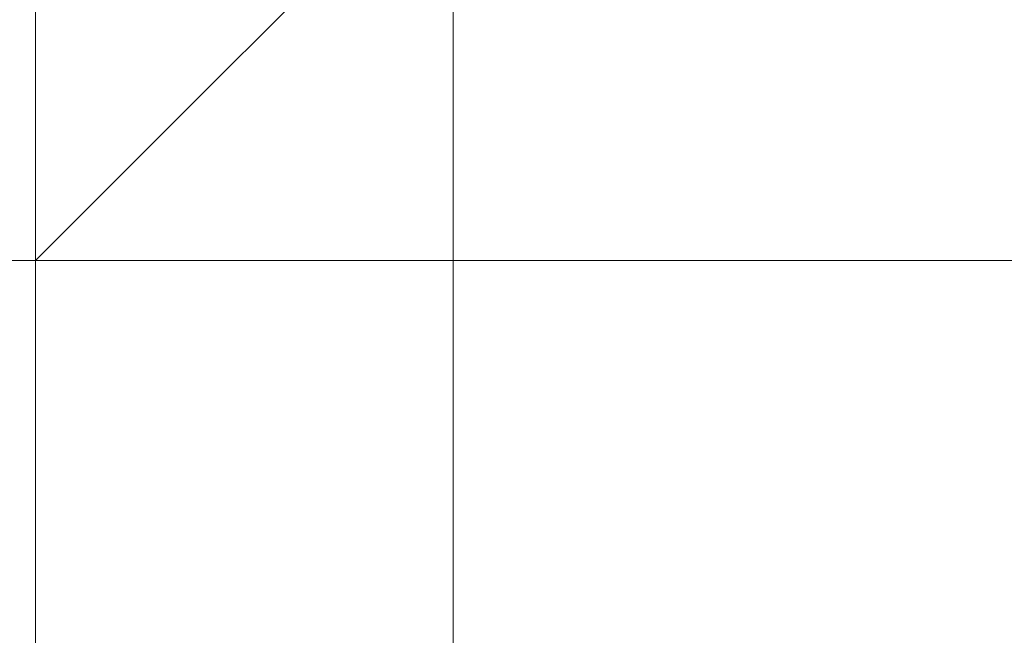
# Model space of a CAD drawing. Header units: inches. Extents: x -79624 to 52587, y -27526 to 10116.
# Tile 31 of 256: x 9780 to 9801, y -15390 to -15377. Entities that reach past the tile are written whole.
import ezdxf

# ---------------------------------------------------------------- set-up
doc = ezdxf.new("R2010")
doc.units = ezdxf.units.IN
doc.header["$MEASUREMENT"] = 0
doc.layers.add('- მექანიკური ნაწილი', color=7, linetype='Continuous', lineweight=18)
doc.layers.add('Dimensioning - General', color=7, linetype='Continuous')
doc.styles.add('GENERATED_STYLE_1', font='txt')
doc.dimstyles.new('GENERATED_STYLE__1', dxfattribs={"dimtxt": 100, "dimasz": 76, "dimexe": 0.18, "dimexo": 0.0625, "dimgap": 0, "dimtad": 0, "dimdec": 0, "dimlfac": 0.1, "dimzin": 0, "dimdsep": 46, "dimtxsty": 'GENERATED_STYLE_1', "dimblk": 'ARROWHEAD_5', "dimblk1": 'ARROWHEAD_5', "dimblk2": 'ARROWHEAD_5', "dimcen": 0.09, "dimse1": 1, "dimse2": 1, "dimclrd": 7, "dimclre": 7, "dimclrt": 7, "dimadec": 0, "dimazin": 0, "dimtfac": 1, "dimtdec": 4, "dimtmove": 0, "dimatfit": 3, "dimfxl": 1, "dimtolj": 1, "dimtzin": 0, "dimarcsym": 0})
doc.dimstyles.new('GENERATED_STYLE__2', dxfattribs={"dimtxt": 100, "dimasz": 76, "dimexe": 0.18, "dimexo": 0.0625, "dimgap": 0, "dimtad": 0, "dimtih": 1, "dimtoh": 1, "dimdec": 0, "dimlfac": 0.1, "dimzin": 0, "dimdsep": 46, "dimtxsty": 'GENERATED_STYLE_1', "dimblk": 'ARROWHEAD_5', "dimblk1": 'ARROWHEAD_5', "dimblk2": 'ARROWHEAD_5', "dimcen": 0.09, "dimse1": 1, "dimse2": 1, "dimclrd": 7, "dimclre": 7, "dimclrt": 7, "dimadec": 0, "dimazin": 0, "dimtfac": 1, "dimtdec": 4, "dimtmove": 0, "dimatfit": 3, "dimfxl": 1, "dimtolj": 1, "dimtzin": 0, "dimarcsym": 0})

# ---------------------------------------------------------------- blocks, each defined once
blk = doc.blocks.new('ARROWHEAD_5')
at = {"linetype": 'Continuous', "lineweight": 0}
blk.add_hatch(color=0, dxfattribs=at).paths.add_polyline_path([(-1, 0.2679), (0, 0), (-1, -0.2679)])
at = {"color": 0, "linetype": 'Continuous', "lineweight": 0}
blk.add_line((0, 0), (-1, 0), dxfattribs=at)
blk = doc.blocks.new('*D249')
at = {"layer": 'Defpoints', "color": 0, "linetype": 'Continuous', "transparency": 16777216}
for p in [(358.556, 209.203), (25258.556, 209.203), (1258.556, -26125.722)]:
    blk.add_point(p, dxfattribs=at)
at = {"layer": 'Dimensioning - General', "color": 7, "linetype": 'Continuous', "lineweight": -2, "transparency": 16777216}
for p, q in [((358.556, 133.203), (358.556, -12795.724)), ((358.556, -26049.722), (358.556, -13148.104))]:
    blk.add_line(p, q, dxfattribs=at)
at = {"layer": 'Dimensioning - General', "color": 7, "linetype": 'Continuous', "lineweight": -2, "transparency": 16777216, "xscale": 76.00000000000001, "yscale": 76.00000000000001, "zscale": 76.00000000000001}
for p, rotation in [((358.556, 209.203), 90), ((358.556, -26125.722), 270)]:
    blk.add_blockref('ARROWHEAD_5', p, dxfattribs=dict(at, rotation=rotation))
at = {"layer": 'Dimensioning - General', "color": 7, "linetype": 'Continuous', "lineweight": 13, "transparency": 16777216, "insert": (358.556, -12971.914), "char_height": 100, "attachment_point": 5, "rotation": 90, "style": 'GENERATED_STYLE_1'}
blk.add_mtext('\\A1;2633', dxfattribs=at)
blk = doc.blocks.new('*D264')
at = {"layer": 'Defpoints', "color": 0, "linetype": 'Continuous', "transparency": 16777216}
for p in [(7428.968, -14429.123), (51186.628, -26125.722), (51186.628, -26425.722)]:
    blk.add_point(p, dxfattribs=at)
at = {"layer": 'Dimensioning - General', "color": 7, "linetype": 'Continuous', "lineweight": -2, "transparency": 16777216}
for p, q in [((7504.968, -26425.722), (29120.843, -26425.722)), ((51110.628, -26425.722), (29468.462, -26425.722))]:
    blk.add_line(p, q, dxfattribs=at)
at = {"layer": 'Dimensioning - General', "color": 7, "linetype": 'Continuous', "lineweight": -2, "transparency": 16777216, "xscale": 76.00000000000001, "yscale": 76.00000000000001, "zscale": 76.00000000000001, "rotation": 180}
blk.add_blockref('ARROWHEAD_5', (7428.968, -26425.722), dxfattribs=at)
at = {"layer": 'Dimensioning - General', "color": 7, "linetype": 'Continuous', "lineweight": -2, "transparency": 16777216, "xscale": 76.00000000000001, "yscale": 76.00000000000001, "zscale": 76.00000000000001}
blk.add_blockref('ARROWHEAD_5', (51186.628, -26425.722), dxfattribs=at)
at = {"layer": 'Dimensioning - General', "color": 7, "linetype": 'Continuous', "lineweight": 13, "transparency": 16777216, "insert": (29294.653, -26425.722), "char_height": 100, "attachment_point": 5, "style": 'GENERATED_STYLE_1'}
blk.add_mtext('\\A1;4376', dxfattribs=at)
blk = doc.blocks.new('*D276')
at = {"layer": 'Defpoints', "color": 0, "linetype": 'Continuous', "transparency": 16777216}
for p in [(7428.968, -14429.123), (51786.628, -14429.123), (4328.728, -18360.584)]:
    blk.add_point(p, dxfattribs=at)
at = {"layer": 'Dimensioning - General', "color": 7, "linetype": 'Continuous', "lineweight": -2, "transparency": 16777216}
for p, q in [((51786.628, -14505.123), (51786.628, -16274.383)), ((51786.628, -18284.584), (51786.628, -16531.526))]:
    blk.add_line(p, q, dxfattribs=at)
at = {"layer": 'Dimensioning - General', "color": 7, "linetype": 'Continuous', "lineweight": -2, "transparency": 16777216, "xscale": 76.00000000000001, "yscale": 76.00000000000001, "zscale": 76.00000000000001}
for p, rotation in [((51786.628, -14429.123), 90), ((51786.628, -18360.584), 270)]:
    blk.add_blockref('ARROWHEAD_5', p, dxfattribs=dict(at, rotation=rotation))
at = {"layer": 'Dimensioning - General', "color": 7, "linetype": 'Continuous', "lineweight": 13, "transparency": 16777216, "insert": (51786.628, -16402.954), "char_height": 100, "attachment_point": 5, "rotation": 90, "style": 'GENERATED_STYLE_1'}
blk.add_mtext('\\A1;393', dxfattribs=at)

msp = doc.modelspace()

# ---------------------------------------------------------------- linework, layer by layer
at = {"layer": '- მექანიკური ნაწილი', "color": 7, "lineweight": 0}
msp.add_lwpolyline([(9842.73853, -15408.92462), (9842.73853, -14977.78728), (9779.86434, -14968.80526), (9779.86434, -15417.90665)], close=True, dxfattribs=at)
for points in [[(9779.86434, -14968.80526), (9779.86434, -15417.90665)], [(10282.8579, -15399.94259), (9779.86434, -15399.94259), (9779.86434, -15381.97854), (9636.15189, -15381.97854), (9636.15189, -15337.0684), (9636.15189, -15381.97854), (9636.15189, -15337.0684), (9636.15189, -15381.97854), (9636.15189, -15355.03245), (9600.22378, -15355.03245), (9600.22378, -15319.10434), (9636.15189, -15319.10434), (9636.15189, -15355.03245), (9600.22378, -15355.03245), (9636.15189, -15355.03245), (9636.15189, -15319.10434), (9636.15189, -15355.03245), (9636.15189, -15319.10434), (9779.86434, -15319.10434), (9779.86434, -15355.03245), (9636.15189, -15355.03245), (9636.15189, -15319.10434), (9779.86434, -15319.10434), (9779.86434, -15274.1942)], [(9636.15189, -15274.1942), (9636.15189, -15319.10434), (9600.22378, -15319.10434), (9600.22378, -15355.03245), (9600.22378, -15381.97854), (9636.15189, -15381.97854), (9600.22378, -15381.97854), (9600.22378, -15399.94259), (9636.15189, -15399.94259), (9636.15189, -15381.97854), (9779.86434, -15381.97854), (9779.86434, -15399.94259), (9636.15189, -15399.94259), (9779.86434, -15399.94259), (9779.86434, -15408.92462), (9779.86434, -15417.90665), (9779.86434, -15408.92462), (9779.86434, -15399.94259), (9779.86434, -15408.92462), (9779.86434, -15417.90665), (9779.86434, -15408.92462), (9779.86434, -15399.94259), (9779.86434, -15408.92462), (10282.8579, -15408.92462)], [(9636.15189, -15274.1942), (9636.15189, -15319.10434), (9636.15189, -15274.1942), (9636.15189, -15319.10434), (9779.86434, -15319.10434), (9779.86434, -15355.03245), (9636.15189, -15355.03245), (9636.15189, -15381.97854), (9779.86434, -15381.97854), (9779.86434, -15337.0684), (9779.86434, -15381.97854), (9779.86434, -15337.0684), (9779.86434, -15381.97854), (10282.8579, -15381.97854)], [(9788.84636, -15274.1942), (9788.84636, -15310.12231), (9788.84636, -15346.05043), (9788.84636, -15408.92462), (9788.84636, -15346.05043), (9779.86434, -15346.05043), (9779.86434, -15408.92462), (9636.15189, -15408.92462)], [(9779.86434, -15274.1942), (9779.86434, -15310.12231), (9779.86434, -15346.05043), (9779.86434, -15408.92462), (9779.86434, -15417.90665), (10282.8579, -15417.90665)], [(9779.86434, -15337.0684), (9779.86434, -15381.97854), (9779.86434, -15337.0684)], [(9779.86434, -15381.97854), (9779.86434, -15337.0684), (9779.86434, -15381.97854)], [(9779.86434, -15337.0684), (9779.86434, -15381.97854)], [(9779.86434, -15381.97854), (9779.86434, -15337.0684)], [(9779.86434, -15453.83476), (9779.86434, -15435.8707), (9779.86434, -15417.90665), (9779.86434, -15381.97854), (9779.86434, -15355.03245), (9779.86434, -15381.97854), (9636.15189, -15381.97854)], [(9636.15189, -15355.03245), (9779.86434, -15355.03245), (9779.86434, -15381.97854), (9779.86434, -15399.94259), (9779.86434, -15408.92462), (9779.86434, -15399.94259), (9779.86434, -15381.97854), (9779.86434, -15355.03245), (10282.8579, -15355.03245)], [(9779.86434, -15355.03245), (9779.86434, -15381.97854), (9779.86434, -15408.92462), (9779.86434, -15435.8707), (9779.86434, -15453.83476), (9779.86434, -15435.8707), (9779.86434, -15408.92462), (9779.86434, -15381.97854), (9779.86434, -15355.03245), (9779.86434, -15381.97854), (9779.86434, -15417.90665), (9779.86434, -15435.8707), (9779.86434, -15453.83476)], [(9779.86434, -15453.83476), (9779.86434, -15435.8707), (9779.86434, -15417.90665), (9779.86434, -15381.97854), (9779.86434, -15355.03245), (9779.86434, -15381.97854), (9779.86434, -15417.90665), (9779.86434, -15435.8707), (9779.86434, -15453.83476)], [(9779.86434, -15355.03245), (9779.86434, -15381.97854), (10282.8579, -15381.97854)], [(9636.15189, -15399.94259), (9779.86434, -15399.94259), (9779.86434, -15381.97854), (9779.86434, -15399.94259), (9779.86434, -15381.97854), (9779.86434, -15399.94259), (9779.86434, -15381.97854), (10282.8579, -15381.97854)], [(9779.86434, -15381.97854), (9779.86434, -15381.97854)], [(9779.86434, -15381.97854), (9779.86434, -15417.90665), (9779.86434, -15381.97854)], [(9779.86434, -15417.90665), (9779.86434, -15381.97854), (9779.86434, -15417.90665)], [(9779.86434, -15381.97854), (9779.86434, -15381.97854)], [(10282.8579, -15399.94259), (9779.86434, -15399.94259), (9779.86434, -15381.97854), (10282.8579, -15381.97854)]]:
    msp.add_lwpolyline(points, dxfattribs=at)
at = {"layer": '- მექანიკური ნაწილი', "lineweight": 0}
for points in [[(9779.86434, -15372.99651), (9779.86434, -15381.97854), (9779.86434, -15372.99651)], [(9779.86434, -15381.97854), (9779.86434, -15372.99651), (9779.86434, -15381.97854)], [(9779.86434, -15381.97854), (9779.86434, -15372.99651), (9779.86434, -15381.97854)], [(9779.86434, -15381.97854), (9779.86434, -15372.99651), (9779.86434, -15381.97854)], [(9779.86434, -15381.97854), (9779.86434, -15372.99651), (9779.86434, -15381.97854)], [(9779.86434, -15381.97854), (9788.84636, -15372.99651), (9779.86434, -15381.97854)], [(9779.86434, -15381.97854), (9788.84636, -15372.99651), (9779.86434, -15381.97854)], [(9779.86434, -15381.97854), (9788.84636, -15372.99651), (9779.86434, -15381.97854)], [(9779.86434, -15381.97854), (9788.84636, -15372.99651), (9779.86434, -15381.97854)], [(9779.86434, -15381.97854), (9788.84636, -15372.99651), (9779.86434, -15381.97854)], [(9779.86434, -15381.97854), (9788.84636, -15372.99651), (9779.86434, -15381.97854)], [(9779.86434, -15381.97854), (9788.84636, -15372.99651), (9779.86434, -15381.97854)], [(9779.86434, -15381.97854), (9788.84636, -15372.99651), (9779.86434, -15381.97854)], [(9779.86434, -15381.97854), (9779.86434, -15372.99651), (9779.86434, -15381.97854)], [(9779.86434, -15381.97854), (9779.86434, -15372.99651), (9779.86434, -15381.97854)], [(9779.86434, -15381.97854), (9779.86434, -15372.99651), (9779.86434, -15381.97854)], [(9779.86434, -15381.97854), (9779.86434, -15372.99651), (9779.86434, -15381.97854)], [(9779.86434, -15381.97854), (9779.86434, -15372.99651), (9779.86434, -15381.97854)], [(9779.86434, -15381.97854), (9779.86434, -15372.99651), (9779.86434, -15381.97854)], [(9779.86434, -15381.97854), (9779.86434, -15372.99651), (9779.86434, -15381.97854)], [(9788.84636, -15372.99651), (9779.86434, -15381.97854), (9779.86434, -15372.99651), (9779.86434, -15381.97854), (9779.86434, -15372.99651), (9779.86434, -15381.97854), (9779.86434, -15372.99651)], [(9779.86434, -15372.99651), (9779.86434, -15381.97854), (9788.84636, -15372.99651), (9779.86434, -15381.97854), (9779.86434, -15372.99651)], [(9788.84636, -15372.99651), (9779.86434, -15381.97854), (9779.86434, -15372.99651), (9779.86434, -15381.97854), (9788.84636, -15372.99651)], [(9779.86434, -15381.97854), (9779.86434, -15372.99651), (9779.86434, -15381.97854)], [(9779.86434, -15381.97854), (9779.86434, -15372.99651), (9779.86434, -15381.97854)], [(9779.86434, -15381.97854), (9779.86434, -15372.99651), (9779.86434, -15381.97854)], [(9779.86434, -15381.97854), (9779.86434, -15372.99651), (9779.86434, -15381.97854)], [(9779.86434, -15381.97854), (9779.86434, -15372.99651)], [(9779.86434, -15381.97854), (9788.84636, -15372.99651), (9779.86434, -15381.97854)], [(9779.86434, -15381.97854), (9788.84636, -15372.99651), (9779.86434, -15381.97854)], [(9779.86434, -15381.97854), (9788.84636, -15372.99651), (9779.86434, -15381.97854)], [(9779.86434, -15381.97854), (9788.84636, -15372.99651), (9779.86434, -15381.97854)], [(9779.86434, -15381.97854), (9788.84636, -15372.99651), (9779.86434, -15381.97854)], [(9779.86434, -15381.97854), (9788.84636, -15372.99651), (9779.86434, -15381.97854)], [(9779.86434, -15381.97854), (9788.84636, -15372.99651), (9779.86434, -15381.97854)], [(9779.86434, -15381.97854), (9788.84636, -15372.99651), (9779.86434, -15381.97854)], [(9779.86434, -15381.97854), (9779.86434, -15372.99651), (9779.86434, -15381.97854)], [(9779.86434, -15381.97854), (9779.86434, -15372.99651), (9779.86434, -15381.97854)], [(9779.86434, -15381.97854), (9779.86434, -15372.99651), (9779.86434, -15381.97854)], [(9779.86434, -15381.97854), (9779.86434, -15372.99651), (9779.86434, -15381.97854)], [(9779.86434, -15381.97854), (9779.86434, -15372.99651), (9779.86434, -15381.97854)], [(9779.86434, -15381.97854), (9779.86434, -15372.99651), (9779.86434, -15381.97854)], [(9779.86434, -15381.97854), (9779.86434, -15372.99651), (9779.86434, -15381.97854)], [(9779.86434, -15381.97854), (9779.86434, -15372.99651), (9779.86434, -15381.97854)], [(9779.86434, -15381.97854), (9779.86434, -15372.99651), (9779.86434, -15381.97854)], [(9779.86434, -15381.97854), (9779.86434, -15372.99651), (9779.86434, -15381.97854)], [(9779.86434, -15381.97854), (9779.86434, -15372.99651), (9779.86434, -15381.97854)], [(9788.84636, -15372.99651), (9779.86434, -15381.97854)], [(9779.86434, -15381.97854), (9788.84636, -15372.99651), (9779.86434, -15381.97854)], [(9779.86434, -15381.97854), (9788.84636, -15372.99651), (9779.86434, -15381.97854)], [(9779.86434, -15381.97854), (9788.84636, -15372.99651), (9779.86434, -15381.97854)], [(9779.86434, -15381.97854), (9788.84636, -15372.99651), (9779.86434, -15381.97854)], [(9779.86434, -15381.97854), (9788.84636, -15372.99651), (9779.86434, -15381.97854)], [(9779.86434, -15381.97854), (9788.84636, -15372.99651), (9779.86434, -15381.97854)], [(9779.86434, -15381.97854), (9788.84636, -15372.99651), (9779.86434, -15381.97854)], [(9779.86434, -15381.97854), (9788.84636, -15372.99651), (9779.86434, -15381.97854)], [(9779.86434, -15381.97854), (9779.86434, -15372.99651), (9779.86434, -15381.97854)], [(9779.86434, -15381.97854), (9779.86434, -15372.99651), (9779.86434, -15381.97854)], [(9779.86434, -15381.97854), (9779.86434, -15372.99651), (9779.86434, -15381.97854)], [(9779.86434, -15381.97854), (9779.86434, -15372.99651), (9779.86434, -15381.97854)], [(9779.86434, -15381.97854), (9779.86434, -15372.99651), (9779.86434, -15381.97854)], [(9779.86434, -15381.97854), (9779.86434, -15372.99651), (9779.86434, -15381.97854)], [(9779.86434, -15381.97854), (9779.86434, -15372.99651), (9779.86434, -15381.97854)], [(9779.86434, -15372.99651), (9779.86434, -15381.97854), (9779.86434, -15372.99651)], [(9779.86434, -15372.99651), (9779.86434, -15381.97854)], [(9788.84636, -15381.97854), (9788.84636, -15372.99651), (9788.84636, -15381.97854)], [(9788.84636, -15381.97854), (9788.84636, -15372.99651), (9788.84636, -15381.97854)], [(9788.84636, -15381.97854), (9788.84636, -15372.99651), (9788.84636, -15381.97854)], [(9788.84636, -15381.97854), (9788.84636, -15372.99651), (9788.84636, -15381.97854)], [(9788.84636, -15381.97854), (9788.84636, -15372.99651), (9788.84636, -15381.97854)], [(9788.84636, -15381.97854), (9788.84636, -15372.99651), (9788.84636, -15381.97854)], [(9788.84636, -15381.97854), (9788.84636, -15372.99651), (9788.84636, -15381.97854)], [(9788.84636, -15381.97854), (9788.84636, -15372.99651), (9788.84636, -15381.97854)], [(9788.84636, -15381.97854), (9788.84636, -15372.99651), (9788.84636, -15381.97854)], [(9788.84636, -15381.97854), (9788.84636, -15372.99651), (9788.84636, -15381.97854)], [(9788.84636, -15381.97854), (9788.84636, -15372.99651), (9788.84636, -15381.97854)], [(9788.84636, -15381.97854), (9788.84636, -15372.99651), (9788.84636, -15381.97854)], [(9788.84636, -15381.97854), (9788.84636, -15372.99651), (9788.84636, -15381.97854)], [(9788.84636, -15381.97854), (9788.84636, -15372.99651), (9788.84636, -15381.97854)], [(9788.84636, -15381.97854), (9788.84636, -15372.99651), (9788.84636, -15381.97854)], [(9788.84636, -15381.97854), (9788.84636, -15372.99651), (9788.84636, -15381.97854)], [(9788.84636, -15381.97854), (9788.84636, -15372.99651), (9788.84636, -15381.97854)], [(9788.84636, -15381.97854), (9788.84636, -15372.99651), (9788.84636, -15381.97854)], [(9788.84636, -15381.97854), (9788.84636, -15372.99651), (9788.84636, -15381.97854)], [(9788.84636, -15381.97854), (9788.84636, -15372.99651), (9788.84636, -15381.97854)], [(9788.84636, -15381.97854), (9788.84636, -15372.99651), (9788.84636, -15381.97854)], [(9788.84636, -15381.97854), (9788.84636, -15372.99651), (9788.84636, -15381.97854)], [(9788.84636, -15381.97854), (9788.84636, -15372.99651), (9788.84636, -15381.97854)], [(9788.84636, -15381.97854), (9788.84636, -15372.99651), (9788.84636, -15381.97854)], [(9788.84636, -15381.97854), (9788.84636, -15372.99651), (9788.84636, -15381.97854)], [(9788.84636, -15381.97854), (9788.84636, -15372.99651), (9788.84636, -15381.97854)], [(9788.84636, -15381.97854), (9788.84636, -15372.99651), (9788.84636, -15381.97854)], [(9770.88231, -15381.97854), (9779.86434, -15381.97854), (9779.86434, -15390.96057), (9779.86434, -15381.97854), (9770.88231, -15381.97854)], [(9779.86434, -15381.97854), (9779.86434, -15381.97854)], [(9779.86434, -15381.97854), (9779.86434, -15390.96057), (9779.86434, -15381.97854)], [(9779.86434, -15381.97854), (9779.86434, -15381.97854)], [(9788.84636, -15381.97854), (9779.86434, -15381.97854), (9788.84636, -15381.97854)], [(9779.86434, -15381.97854), (9788.84636, -15381.97854), (9779.86434, -15381.97854)], [(9779.86434, -15381.97854), (9788.84636, -15381.97854), (9779.86434, -15381.97854)], [(9779.86434, -15381.97854), (9788.84636, -15381.97854), (9779.86434, -15381.97854)], [(9779.86434, -15381.97854), (9788.84636, -15381.97854), (9779.86434, -15381.97854)], [(9779.86434, -15381.97854), (9788.84636, -15381.97854), (9779.86434, -15381.97854)], [(9779.86434, -15381.97854), (9788.84636, -15381.97854), (9779.86434, -15381.97854)], [(9779.86434, -15381.97854), (9788.84636, -15381.97854), (9779.86434, -15381.97854)], [(9779.86434, -15381.97854), (9788.84636, -15381.97854), (9779.86434, -15381.97854)], [(9779.86434, -15381.97854), (9788.84636, -15381.97854), (9779.86434, -15381.97854)], [(9788.84636, -15381.97854), (9779.86434, -15381.97854), (9788.84636, -15381.97854)], [(9779.86434, -15381.97854), (9779.86434, -15381.97854)], [(9779.86434, -15390.96057), (9779.86434, -15381.97854), (9779.86434, -15390.96057)], [(9779.86434, -15381.97854), (9779.86434, -15381.97854)], [(9779.86434, -15390.96057), (9779.86434, -15381.97854), (9779.86434, -15390.96057)], [(9779.86434, -15381.97854), (9779.86434, -15381.97854)], [(9779.86434, -15390.96057), (9779.86434, -15381.97854), (9779.86434, -15390.96057)], [(9779.86434, -15381.97854), (9779.86434, -15381.97854)], [(9779.86434, -15390.96057), (9779.86434, -15381.97854), (9779.86434, -15390.96057)], [(9779.86434, -15381.97854), (9779.86434, -15381.97854)], [(9779.86434, -15390.96057), (9779.86434, -15381.97854), (9779.86434, -15390.96057)], [(9779.86434, -15381.97854), (9779.86434, -15381.97854)], [(9779.86434, -15390.96057), (9779.86434, -15381.97854), (9779.86434, -15390.96057)], [(9779.86434, -15381.97854), (9779.86434, -15381.97854)], [(9779.86434, -15390.96057), (9779.86434, -15381.97854), (9779.86434, -15390.96057)], [(9779.86434, -15381.97854), (9779.86434, -15381.97854)], [(9779.86434, -15390.96057), (9779.86434, -15381.97854), (9779.86434, -15390.96057)], [(9779.86434, -15381.97854), (9779.86434, -15381.97854)], [(9779.86434, -15390.96057), (9779.86434, -15381.97854), (9779.86434, -15390.96057)], [(9779.86434, -15381.97854), (9779.86434, -15381.97854)], [(9779.86434, -15390.96057), (9779.86434, -15381.97854), (9779.86434, -15390.96057)], [(9779.86434, -15381.97854), (9779.86434, -15381.97854)], [(9779.86434, -15390.96057), (9779.86434, -15381.97854), (9779.86434, -15390.96057)], [(9779.86434, -15381.97854), (9779.86434, -15381.97854)], [(9779.86434, -15390.96057), (9779.86434, -15381.97854), (9779.86434, -15390.96057)], [(9779.86434, -15381.97854), (9779.86434, -15381.97854)], [(9779.86434, -15390.96057), (9779.86434, -15381.97854), (9779.86434, -15390.96057)], [(9779.86434, -15381.97854), (9779.86434, -15381.97854)], [(9779.86434, -15390.96057), (9779.86434, -15381.97854), (9779.86434, -15390.96057)], [(9779.86434, -15381.97854), (9779.86434, -15381.97854)], [(9779.86434, -15390.96057), (9779.86434, -15381.97854), (9779.86434, -15390.96057)], [(9779.86434, -15381.97854), (9779.86434, -15381.97854)], [(9779.86434, -15390.96057), (9779.86434, -15381.97854), (9779.86434, -15390.96057)], [(9779.86434, -15381.97854), (9779.86434, -15381.97854)], [(9779.86434, -15390.96057), (9779.86434, -15381.97854), (9779.86434, -15390.96057)], [(9779.86434, -15381.97854), (9779.86434, -15381.97854)], [(9779.86434, -15390.96057), (9779.86434, -15381.97854), (9779.86434, -15390.96057)], [(9779.86434, -15381.97854), (9779.86434, -15381.97854)], [(9779.86434, -15390.96057), (9779.86434, -15381.97854), (9779.86434, -15390.96057)], [(9779.86434, -15381.97854), (9779.86434, -15381.97854)], [(9779.86434, -15390.96057), (9779.86434, -15381.97854), (9779.86434, -15390.96057)], [(9779.86434, -15381.97854), (9779.86434, -15381.97854)], [(9779.86434, -15390.96057), (9779.86434, -15381.97854), (9779.86434, -15390.96057)], [(9779.86434, -15381.97854), (9779.86434, -15381.97854)], [(9779.86434, -15390.96057), (9779.86434, -15381.97854), (9779.86434, -15390.96057)], [(9779.86434, -15381.97854), (9779.86434, -15381.97854)], [(9779.86434, -15390.96057), (9779.86434, -15381.97854), (9779.86434, -15390.96057)], [(9779.86434, -15381.97854), (9779.86434, -15381.97854)], [(9779.86434, -15390.96057), (9779.86434, -15381.97854), (9779.86434, -15390.96057)], [(9779.86434, -15381.97854), (9779.86434, -15381.97854)], [(9779.86434, -15390.96057), (9779.86434, -15381.97854), (9779.86434, -15390.96057)], [(9779.86434, -15381.97854), (9779.86434, -15381.97854)], [(9779.86434, -15390.96057), (9779.86434, -15381.97854), (9779.86434, -15390.96057)], [(9779.86434, -15381.97854), (9779.86434, -15381.97854)], [(9779.86434, -15390.96057), (9779.86434, -15381.97854), (9779.86434, -15390.96057)], [(9779.86434, -15381.97854), (9779.86434, -15381.97854)], [(9779.86434, -15390.96057), (9779.86434, -15381.97854), (9779.86434, -15390.96057)], [(9779.86434, -15381.97854), (9779.86434, -15381.97854)], [(9779.86434, -15390.96057), (9779.86434, -15381.97854), (9779.86434, -15390.96057)], [(9779.86434, -15381.97854), (9779.86434, -15381.97854)], [(9779.86434, -15390.96057), (9779.86434, -15381.97854), (9779.86434, -15390.96057)], [(9779.86434, -15381.97854), (9779.86434, -15381.97854)], [(9779.86434, -15390.96057), (9779.86434, -15381.97854), (9779.86434, -15390.96057)], [(9779.86434, -15381.97854), (9779.86434, -15381.97854)], [(9779.86434, -15390.96057), (9779.86434, -15381.97854), (9779.86434, -15390.96057)], [(9779.86434, -15381.97854), (9779.86434, -15381.97854)], [(9788.84636, -15381.97854), (9779.86434, -15381.97854), (9788.84636, -15381.97854)], [(9779.86434, -15381.97854), (9788.84636, -15381.97854), (9779.86434, -15381.97854)], [(9779.86434, -15381.97854), (9788.84636, -15381.97854), (9779.86434, -15381.97854)], [(9779.86434, -15381.97854), (9788.84636, -15381.97854), (9779.86434, -15381.97854)], [(9779.86434, -15381.97854), (9788.84636, -15381.97854), (9779.86434, -15381.97854)], [(9779.86434, -15381.97854), (9788.84636, -15381.97854), (9779.86434, -15381.97854)], [(9779.86434, -15381.97854), (9788.84636, -15381.97854), (9779.86434, -15381.97854)], [(9779.86434, -15381.97854), (9788.84636, -15381.97854), (9779.86434, -15381.97854)], [(9779.86434, -15381.97854), (9788.84636, -15381.97854), (9779.86434, -15381.97854)], [(9779.86434, -15381.97854), (9788.84636, -15381.97854), (9779.86434, -15381.97854)], [(9788.84636, -15381.97854), (9779.86434, -15381.97854), (9788.84636, -15381.97854)], [(9779.86434, -15381.97854), (9779.86434, -15381.97854)], [(9779.86434, -15390.96057), (9779.86434, -15381.97854), (9779.86434, -15390.96057)], [(9779.86434, -15381.97854), (9779.86434, -15381.97854)], [(9779.86434, -15390.96057), (9779.86434, -15381.97854), (9779.86434, -15390.96057)], [(9779.86434, -15381.97854), (9779.86434, -15381.97854)], [(9779.86434, -15390.96057), (9779.86434, -15381.97854), (9779.86434, -15390.96057)], [(9779.86434, -15381.97854), (9779.86434, -15381.97854)], [(9779.86434, -15390.96057), (9779.86434, -15381.97854), (9779.86434, -15390.96057)], [(9779.86434, -15381.97854), (9779.86434, -15381.97854)], [(9779.86434, -15390.96057), (9779.86434, -15381.97854), (9779.86434, -15390.96057)], [(9779.86434, -15381.97854), (9779.86434, -15381.97854)], [(9779.86434, -15390.96057), (9779.86434, -15381.97854), (9779.86434, -15390.96057)], [(9779.86434, -15381.97854), (9779.86434, -15381.97854)], [(9779.86434, -15390.96057), (9779.86434, -15381.97854), (9779.86434, -15390.96057)], [(9779.86434, -15381.97854), (9779.86434, -15381.97854)], [(9779.86434, -15390.96057), (9779.86434, -15381.97854), (9779.86434, -15390.96057)], [(9779.86434, -15381.97854), (9779.86434, -15381.97854)], [(9779.86434, -15390.96057), (9779.86434, -15381.97854), (9779.86434, -15390.96057)], [(9779.86434, -15381.97854), (9779.86434, -15381.97854)], [(9779.86434, -15390.96057), (9779.86434, -15381.97854), (9779.86434, -15390.96057)], [(9779.86434, -15381.97854), (9779.86434, -15381.97854)], [(9779.86434, -15390.96057), (9779.86434, -15381.97854), (9779.86434, -15390.96057)], [(9779.86434, -15381.97854), (9779.86434, -15381.97854)], [(9779.86434, -15390.96057), (9779.86434, -15381.97854), (9779.86434, -15390.96057)], [(9779.86434, -15381.97854), (9779.86434, -15381.97854)], [(9779.86434, -15390.96057), (9779.86434, -15381.97854), (9779.86434, -15390.96057)], [(9779.86434, -15381.97854), (9779.86434, -15381.97854)], [(9779.86434, -15390.96057), (9779.86434, -15381.97854), (9779.86434, -15390.96057)], [(9779.86434, -15381.97854), (9779.86434, -15381.97854)], [(9779.86434, -15390.96057), (9779.86434, -15381.97854), (9779.86434, -15390.96057)], [(9779.86434, -15381.97854), (9779.86434, -15381.97854)], [(9779.86434, -15390.96057), (9779.86434, -15381.97854), (9779.86434, -15390.96057)], [(9779.86434, -15381.97854), (9779.86434, -15381.97854)], [(9779.86434, -15390.96057), (9779.86434, -15381.97854), (9779.86434, -15390.96057)], [(9779.86434, -15381.97854), (9779.86434, -15381.97854)], [(9779.86434, -15390.96057), (9779.86434, -15381.97854), (9779.86434, -15390.96057)], [(9779.86434, -15381.97854), (9779.86434, -15381.97854)], [(9779.86434, -15390.96057), (9779.86434, -15381.97854), (9779.86434, -15390.96057)], [(9779.86434, -15381.97854), (9779.86434, -15381.97854)], [(9779.86434, -15390.96057), (9779.86434, -15381.97854), (9779.86434, -15390.96057)], [(9779.86434, -15381.97854), (9779.86434, -15381.97854)], [(9779.86434, -15390.96057), (9779.86434, -15381.97854), (9779.86434, -15390.96057)], [(9779.86434, -15381.97854), (9779.86434, -15381.97854)], [(9779.86434, -15390.96057), (9779.86434, -15381.97854), (9779.86434, -15390.96057)], [(9779.86434, -15381.97854), (9779.86434, -15381.97854)], [(9779.86434, -15390.96057), (9779.86434, -15381.97854), (9779.86434, -15390.96057)], [(9779.86434, -15381.97854), (9779.86434, -15381.97854)], [(9779.86434, -15390.96057), (9779.86434, -15381.97854), (9779.86434, -15390.96057)], [(9779.86434, -15381.97854), (9779.86434, -15381.97854)], [(9779.86434, -15390.96057), (9779.86434, -15381.97854), (9779.86434, -15390.96057)], [(9779.86434, -15381.97854), (9779.86434, -15381.97854)], [(9779.86434, -15390.96057), (9779.86434, -15381.97854), (9779.86434, -15390.96057)], [(9779.86434, -15381.97854), (9779.86434, -15381.97854)], [(9779.86434, -15390.96057), (9779.86434, -15381.97854), (9779.86434, -15390.96057)], [(9779.86434, -15381.97854), (9779.86434, -15381.97854)], [(9779.86434, -15390.96057), (9779.86434, -15381.97854), (9779.86434, -15390.96057)], [(9779.86434, -15381.97854), (9779.86434, -15381.97854)], [(9779.86434, -15390.96057), (9779.86434, -15381.97854), (9779.86434, -15390.96057)], [(9779.86434, -15381.97854), (9779.86434, -15381.97854)], [(9779.86434, -15390.96057), (9779.86434, -15381.97854), (9779.86434, -15390.96057)], [(9779.86434, -15381.97854), (9779.86434, -15381.97854)], [(9779.86434, -15390.96057), (9779.86434, -15381.97854), (9779.86434, -15390.96057)], [(9779.86434, -15381.97854), (9779.86434, -15381.97854)], [(9779.86434, -15390.96057), (9779.86434, -15381.97854), (9779.86434, -15390.96057)], [(9779.86434, -15381.97854), (9779.86434, -15381.97854)], [(9788.84636, -15381.97854), (9779.86434, -15381.97854), (9788.84636, -15381.97854)], [(9779.86434, -15381.97854), (9788.84636, -15381.97854), (9779.86434, -15381.97854)], [(9779.86434, -15381.97854), (9788.84636, -15381.97854), (9779.86434, -15381.97854)], [(9779.86434, -15381.97854), (9788.84636, -15381.97854), (9779.86434, -15381.97854)], [(9779.86434, -15381.97854), (9788.84636, -15381.97854), (9779.86434, -15381.97854)], [(9779.86434, -15381.97854), (9788.84636, -15381.97854), (9779.86434, -15381.97854)], [(9779.86434, -15381.97854), (9788.84636, -15381.97854), (9779.86434, -15381.97854)], [(9779.86434, -15381.97854), (9788.84636, -15381.97854), (9779.86434, -15381.97854)], [(9779.86434, -15381.97854), (9788.84636, -15381.97854), (9779.86434, -15381.97854)], [(9779.86434, -15381.97854), (9788.84636, -15381.97854), (9779.86434, -15381.97854)], [(9788.84636, -15381.97854), (9779.86434, -15381.97854), (9788.84636, -15381.97854)], [(9779.86434, -15381.97854), (9779.86434, -15381.97854)], [(9779.86434, -15390.96057), (9779.86434, -15381.97854), (9779.86434, -15390.96057)], [(9779.86434, -15381.97854), (9779.86434, -15381.97854)], [(9779.86434, -15390.96057), (9779.86434, -15381.97854), (9779.86434, -15390.96057)], [(9779.86434, -15381.97854), (9779.86434, -15381.97854)], [(9779.86434, -15390.96057), (9779.86434, -15381.97854), (9779.86434, -15390.96057)], [(9779.86434, -15381.97854), (9779.86434, -15381.97854)], [(9779.86434, -15390.96057), (9779.86434, -15381.97854), (9779.86434, -15390.96057)], [(9779.86434, -15381.97854), (9779.86434, -15381.97854)], [(9779.86434, -15390.96057), (9779.86434, -15381.97854), (9779.86434, -15390.96057)], [(9779.86434, -15381.97854), (9779.86434, -15381.97854)], [(9779.86434, -15390.96057), (9779.86434, -15381.97854), (9779.86434, -15390.96057)], [(9779.86434, -15381.97854), (9779.86434, -15381.97854)], [(9779.86434, -15390.96057), (9779.86434, -15381.97854), (9779.86434, -15390.96057)], [(9779.86434, -15381.97854), (9779.86434, -15381.97854)], [(9779.86434, -15390.96057), (9779.86434, -15381.97854), (9779.86434, -15390.96057)], [(9779.86434, -15381.97854), (9779.86434, -15381.97854)], [(9779.86434, -15390.96057), (9779.86434, -15381.97854), (9779.86434, -15390.96057)], [(9779.86434, -15381.97854), (9779.86434, -15381.97854)], [(9779.86434, -15390.96057), (9779.86434, -15381.97854), (9779.86434, -15390.96057)], [(9779.86434, -15381.97854), (9779.86434, -15381.97854)], [(9779.86434, -15390.96057), (9779.86434, -15381.97854), (9779.86434, -15390.96057)], [(9779.86434, -15381.97854), (9779.86434, -15381.97854)], [(9779.86434, -15390.96057), (9779.86434, -15381.97854), (9779.86434, -15390.96057)], [(9779.86434, -15381.97854), (9779.86434, -15381.97854)], [(9779.86434, -15390.96057), (9779.86434, -15381.97854), (9779.86434, -15390.96057)], [(9779.86434, -15381.97854), (9779.86434, -15381.97854)], [(9779.86434, -15390.96057), (9779.86434, -15381.97854), (9779.86434, -15390.96057)], [(9779.86434, -15381.97854), (9779.86434, -15381.97854)], [(9779.86434, -15390.96057), (9779.86434, -15381.97854), (9779.86434, -15390.96057)], [(9779.86434, -15381.97854), (9779.86434, -15381.97854)], [(9779.86434, -15390.96057), (9779.86434, -15381.97854), (9779.86434, -15390.96057)], [(9779.86434, -15381.97854), (9779.86434, -15381.97854)], [(9779.86434, -15390.96057), (9779.86434, -15381.97854), (9779.86434, -15390.96057)], [(9779.86434, -15381.97854), (9779.86434, -15381.97854)], [(9779.86434, -15390.96057), (9779.86434, -15381.97854), (9779.86434, -15390.96057)], [(9779.86434, -15381.97854), (9779.86434, -15381.97854)], [(9779.86434, -15390.96057), (9779.86434, -15381.97854), (9779.86434, -15390.96057)], [(9779.86434, -15381.97854), (9779.86434, -15381.97854)], [(9779.86434, -15390.96057), (9779.86434, -15381.97854), (9779.86434, -15390.96057)], [(9779.86434, -15381.97854), (9779.86434, -15381.97854)], [(9779.86434, -15390.96057), (9779.86434, -15381.97854), (9779.86434, -15390.96057)], [(9779.86434, -15381.97854), (9779.86434, -15381.97854)], [(9779.86434, -15390.96057), (9779.86434, -15381.97854), (9779.86434, -15390.96057)], [(9779.86434, -15381.97854), (9779.86434, -15381.97854)], [(9779.86434, -15390.96057), (9779.86434, -15381.97854), (9779.86434, -15390.96057)], [(9779.86434, -15381.97854), (9779.86434, -15381.97854)], [(9779.86434, -15390.96057), (9779.86434, -15381.97854), (9779.86434, -15390.96057)], [(9779.86434, -15381.97854), (9779.86434, -15381.97854)], [(9779.86434, -15390.96057), (9779.86434, -15381.97854), (9779.86434, -15390.96057)], [(9779.86434, -15381.97854), (9779.86434, -15381.97854)], [(9779.86434, -15390.96057), (9779.86434, -15381.97854), (9779.86434, -15390.96057)], [(9779.86434, -15381.97854), (9779.86434, -15381.97854)], [(9779.86434, -15390.96057), (9779.86434, -15381.97854), (9779.86434, -15390.96057)], [(9779.86434, -15381.97854), (9779.86434, -15381.97854)], [(9779.86434, -15390.96057), (9779.86434, -15381.97854), (9779.86434, -15390.96057)], [(9779.86434, -15381.97854), (9779.86434, -15381.97854)], [(9779.86434, -15390.96057), (9779.86434, -15381.97854), (9779.86434, -15390.96057)], [(9779.86434, -15381.97854), (9779.86434, -15381.97854)], [(9779.86434, -15390.96057), (9779.86434, -15381.97854), (9779.86434, -15390.96057)], [(9779.86434, -15381.97854), (9779.86434, -15381.97854)], [(9779.86434, -15390.96057), (9779.86434, -15381.97854), (9779.86434, -15390.96057)], [(9779.86434, -15381.97854), (9779.86434, -15381.97854)], [(9779.86434, -15390.96057), (9779.86434, -15381.97854), (9779.86434, -15390.96057)], [(9779.86434, -15381.97854), (9779.86434, -15381.97854)], [(9779.86434, -15381.97854), (9779.86434, -15390.96057), (9779.86434, -15381.97854)], [(9779.86434, -15381.97854), (9779.86434, -15381.97854)], [(9779.86434, -15381.97854), (9779.86434, -15390.96057)], [(9779.86434, -15381.97854), (9779.86434, -15381.97854)], [(9788.84636, -15381.97854), (9788.84636, -15381.97854)], [(9788.84636, -15381.97854), (9788.84636, -15381.97854)], [(9788.84636, -15381.97854), (9788.84636, -15381.97854)], [(9788.84636, -15381.97854), (9788.84636, -15381.97854)], [(9788.84636, -15381.97854), (9788.84636, -15381.97854)], [(9788.84636, -15381.97854), (9788.84636, -15381.97854)], [(9788.84636, -15381.97854), (9788.84636, -15381.97854)], [(9788.84636, -15381.97854), (9788.84636, -15381.97854)], [(9788.84636, -15381.97854), (9788.84636, -15381.97854)], [(9788.84636, -15381.97854), (9788.84636, -15381.97854)], [(9788.84636, -15381.97854), (9788.84636, -15381.97854)], [(9788.84636, -15381.97854), (9788.84636, -15381.97854)], [(9788.84636, -15381.97854), (9788.84636, -15381.97854)], [(9788.84636, -15381.97854), (9788.84636, -15381.97854)], [(9788.84636, -15381.97854), (9788.84636, -15381.97854)], [(9788.84636, -15381.97854), (9788.84636, -15381.97854)], [(9788.84636, -15381.97854), (9788.84636, -15381.97854)], [(9788.84636, -15381.97854), (9788.84636, -15381.97854)], [(9788.84636, -15381.97854), (9788.84636, -15381.97854)], [(9788.84636, -15381.97854), (9788.84636, -15381.97854)], [(9788.84636, -15381.97854), (9788.84636, -15381.97854)], [(9788.84636, -15381.97854), (9788.84636, -15381.97854)], [(9788.84636, -15381.97854), (9788.84636, -15381.97854)], [(9788.84636, -15381.97854), (9788.84636, -15381.97854)], [(9788.84636, -15381.97854), (9788.84636, -15381.97854)], [(9788.84636, -15381.97854), (9788.84636, -15381.97854)], [(9788.84636, -15381.97854), (9788.84636, -15381.97854)]]:
    msp.add_lwpolyline(points, dxfattribs=at)
for points in [[(9788.84636, -15381.97854), (9779.86434, -15381.97854), (9788.84636, -15372.99651)], [(9779.86434, -15381.97854), (9788.84636, -15381.97854), (9788.84636, -15372.99651)], [(9788.84636, -15381.97854), (9779.86434, -15381.97854), (9788.84636, -15372.99651)], [(9779.86434, -15381.97854), (9788.84636, -15381.97854), (9788.84636, -15372.99651)], [(9788.84636, -15381.97854), (9779.86434, -15381.97854), (9788.84636, -15372.99651)], [(9779.86434, -15381.97854), (9788.84636, -15381.97854), (9788.84636, -15372.99651)]]:
    msp.add_lwpolyline(points, close=True, dxfattribs=at)

# ---------------------------------------------------------------- dimensions: what is measured, and where the dimension line sits
at = {"layer": 'Dimensioning - General', "color": 7, "linetype": 'Continuous', "lineweight": 13}
for base, p1, p2, picture, middle in [((358.55594, 209.20337), (1258.55593, -26125.72241), (25258.55593, 209.20337), '*D249', (358.55594, -12971.91402)), ((51786.62821, -14429.12325), (4328.72843, -18360.58402), (7428.96845, -14429.12325), '*D276', (51786.62821, -16402.95414))]:
    dim = msp.add_linear_dim(base=base, p1=p1, p2=p2, angle=90, dimstyle='GENERATED_STYLE__1', dxfattribs=at)
    dim.commit()
    dim.dimension.update_dxf_attribs({"geometry": picture, "text_midpoint": middle, "dimtype": 160, "text_rotation": 90})
dim = msp.add_linear_dim(base=(51186.62821, -26425.72242), p1=(7428.96845, -14429.12325), p2=(51186.62821, -26125.72241), dimstyle='GENERATED_STYLE__2', dxfattribs=at)
dim.commit()
dim.dimension.update_dxf_attribs({"geometry": '*D264', "text_midpoint": (29294.65282, -26425.72242), "dimtype": 160})

doc.saveas('drawing.dxf')
